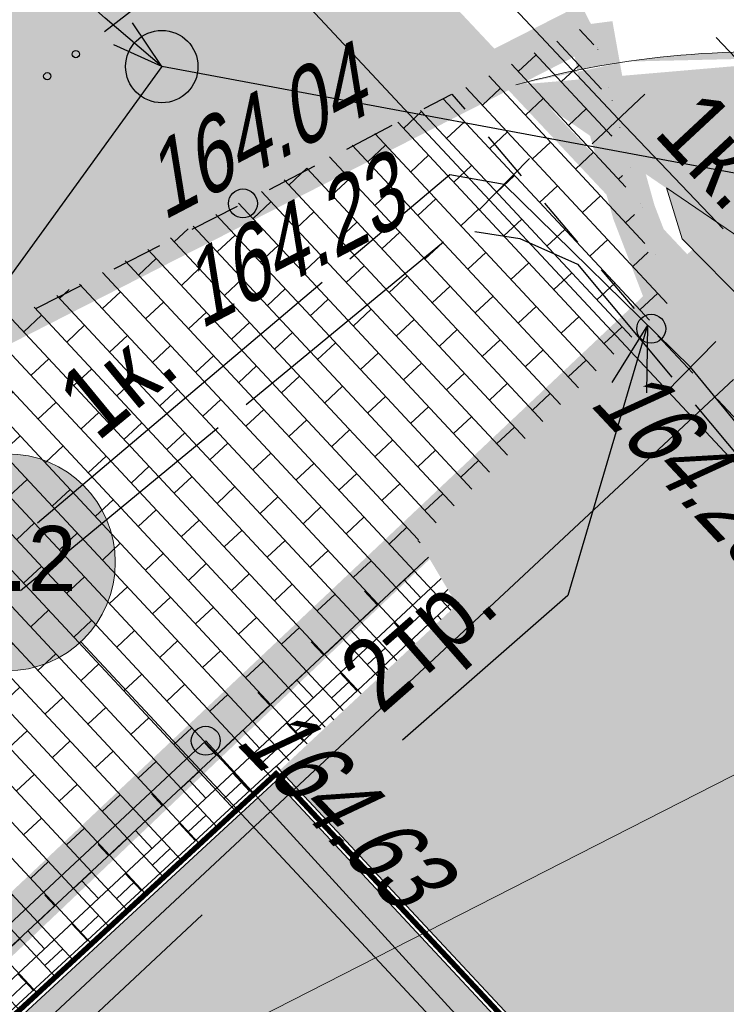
# Model space of a CAD drawing. Header units: millimetres. Extents: x 4385 to 11928, y 17253 to 36963.
# Tile 157 of 256: x 5899 to 5909, y 18684 to 18697. Entities that reach past the tile are written whole.
import ezdxf
from ezdxf.enums import TextEntityAlignment as Align

# ---------------------------------------------------------------- set-up
doc = ezdxf.new("R2010")
doc.units = ezdxf.units.MM
for name, pattern in [('ГП_Ботаническая_1 и 2 этап$0$ACAD_ISO03W100', [30, 12, -18]), ('ГП_Ботаническая_1 и 2 этап$0$ACAD_ISO04W100', [30, 24, -3, 0, -3]), ('ГП_Ботаническая_1 и 2 этап$0$CENTER', [50.8, 31.75, -6.35, 6.35, -6.35]), ('ГП_Ботаническая_1 и 2 этап$0$DASHED', [19.05, 12.7, -6.35])]:
    doc.linetypes.add(name, pattern=pattern)
for name, color, linetype, lineweight in [('Геоподоснова_34179-21 от 9.08.21$0$Водосток', 7, 'Continuous', 25), ('Геоподоснова_34179-21 от 9.08.21$0$Водосток проектный', 7, 'Continuous', 25), ('Геоподоснова_34179-21 от 9.08.21$0$Горизонтали', 7, 'Continuous', 25), ('Геоподоснова_34179-21 от 9.08.21$0$Граница улицы', 7, 'Continuous', 25), ('Геоподоснова_34179-21 от 9.08.21$0$Здания', 7, 'Continuous', 25), ('Геоподоснова_34179-21 от 9.08.21$0$Кабель Мосэнерго', 7, 'Continuous', 25), ('Геоподоснова_34179-21 от 9.08.21$0$Кабель связи', 7, 'Continuous', 25), ('Геоподоснова_34179-21 от 9.08.21$0$Красные линии', 7, 'Continuous', 25), ('ГП_Ботаническая_1 и 2 этап$0$ГП_граница_1_2_этапов_500', 202, 'Continuous', 15), ('ГП_Ботаническая_1 и 2 этап$0$ГП_здан_проект_оси', 50, 'ГП_Ботаническая_1 и 2 этап$0$ACAD_ISO04W100', 15), ('ГП_реконстр_Ботаническая$0$ГП_дороги_УДС', 205, 'Continuous', 5)]:
    doc.layers.add(name, color=color, linetype=linetype, lineweight=lineweight)
for name, color, linetype, true_color in [('ГП_Ботаническая_1 и 2 этап$0$ГП_граница_ГПЗУ_500_доп благо', 7, 'Continuous', 0xb5b5b5), ('ГП_Ботаническая_1 и 2 этап$0$ГП_здан_проект_гараж', 7, 'Continuous', 0xcc0000), ('ГП_граница_ГПЗУ_500', 7, 'Continuous', 0x0000f5)]:
    doc.layers.add(name, color=color, linetype=linetype, true_color=true_color)
doc.layers.add('ГП_Ботаническая_1 и 2 этап$0$ГП_здан_проект', color=7, linetype='Continuous', lineweight=9, true_color=0x000000)
doc.layers.add('ГП_Ботаническая_1 и 2 этап$0$ГП_здан_сущ_штриховка', color=253, linetype='Continuous', lineweight=0, true_color=0x828282)
for name, color, linetype, lineweight, true_color, transparency in [('ГП_Ботаническая_1 и 2 этап$0$ГП_здан_проект_оси_фон', 7, 'ГП_Ботаническая_1 и 2 этап$0$CENTER', 15, 0xffffff, 0.2), ('ГП_Ботаническая_1 и 2 этап$0$ГП_тротуары_штриховка', 7, 'Continuous', 0, 0xffffff, 0.8), ('ГП_дороги_штриховка_сущ', 7, 'Continuous', 0, 0xc8d0d0, 0.6), ('ГП_реконстр_Ботаническая$0$ГП_озел_проект_УДС', 7, 'Continuous', 0, 0xbedfd7, 0.5), ('ГП_реконстр_Ботаническая$0$ГП_тротуары_штриховка_УДС', 7, 'Continuous', 0, 0xd3c4ab, 0.5)]:
    doc.layers.add(name, color=color, linetype=linetype, lineweight=lineweight, true_color=true_color, transparency=transparency)
doc.styles.add('Геоподоснова_34179-21 от 9.08.21$0$Style-RUSSIAN_1251', font='RUSSIAN_1251.shx')
doc.styles.add('Геоподоснова_34179-21 от 9.08.21$0$Style-RUSSIAN_1251 I 0.32289', font='RUSSIAN_1251.shx', dxfattribs={"oblique": 18.5})
doc.styles.add('ГП_Ботаническая_1 и 2 этап$0$GENERATED_STYLE_1', font='GOTHIC.TTF')

# ---------------------------------------------------------------- blocks, each defined once
blk = doc.blocks.new('Геоподоснова_34179-21 от 9.08.21$0$PIKET_364')
at = {"layer": 'Геоподоснова_34179-21 от 9.08.21$0$Горизонтали', "color": 7, "linetype": 'Continuous', "lineweight": 25}
blk.add_arc((0, 0), 0.2, 0, 360, dxfattribs=at)
blk = doc.blocks.new('Геоподоснова_34179-21 от 9.08.21$0$PIKET_377')
at = {"layer": 'Геоподоснова_34179-21 от 9.08.21$0$Горизонтали', "color": 7, "linetype": 'Continuous', "lineweight": 25}
blk.add_arc((0, 0), 0.2, 0, 360, dxfattribs=at)
blk = doc.blocks.new('Геоподоснова_34179-21 от 9.08.21$0$PIKET_378')
at = {"layer": 'Геоподоснова_34179-21 от 9.08.21$0$Горизонтали', "color": 7, "linetype": 'Continuous', "lineweight": 25}
blk.add_arc((0, 0), 0.2, 0, 360, dxfattribs=at)
blk = doc.blocks.new('Геоподоснова_34179-21 от 9.08.21$0$msdElementTypeLineString_143')
at = {"layer": 'Геоподоснова_34179-21 от 9.08.21$0$Граница улицы', "color": 7, "linetype": 'Continuous', "lineweight": 25}
for p, q in [((21.987, 32.381), (22.612, 32.709)), ((23.939, 32.551), (24.395, 32.013)), ((20.919, 31.822), (21.544, 32.149)), ((19.846, 31.272), (20.475, 31.591)), ((24.719, 31.632), (25.176, 31.094)), ((18.77, 30.728), (19.4, 31.046)), ((25.5, 30.713), (25.957, 30.176)), ((17.695, 30.183), (18.324, 30.502)), ((26.286, 29.799), (26.768, 29.284)), ((27.11, 28.919), (27.593, 28.404))]:
    blk.add_line(p, q, dxfattribs=at)
at = {"layer": 'Геоподоснова_34179-21 от 9.08.21$0$Граница улицы', "color": 7, "linetype": 'Continuous', "lineweight": 25, "flags": 128}
blk.add_lwpolyline([(23.055, 32.941), (23.437, 33.141), (23.615, 32.932)], dxfattribs=at)
blk = doc.blocks.new('Геоподоснова_34179-21 от 9.08.21$0$msdElementTypeLineString_297')
at = {"layer": 'Геоподоснова_34179-21 от 9.08.21$0$Кабель Мосэнерго', "color": 7, "linetype": 'Continuous', "lineweight": 25}
blk.add_line((18.41, 1.842), (17.682, 1.158), dxfattribs=at)
blk = doc.blocks.new('Геоподоснова_34179-21 от 9.08.21$0$msdElementTypeMultiLine_132')
at = {"layer": 'Геоподоснова_34179-21 от 9.08.21$0$Кабель Мосэнерго', "color": 7, "linetype": 'Continuous', "lineweight": 25, "flags": 128}
blk.add_lwpolyline([(18.046, 1.5), (1.501, 19.105)], dxfattribs=at)
at = {"layer": 'Геоподоснова_34179-21 от 9.08.21$0$Кабель Мосэнерго', "color": 7, "linetype": 'Continuous', "lineweight": 25}
blk.add_blockref('Геоподоснова_34179-21 от 9.08.21$0$msdElementTypeLineString_297', (0, 0), dxfattribs=at)
blk = doc.blocks.new('Геоподоснова_34179-21 от 9.08.21$0$msdElementTypeLineString_309')
at = {"layer": 'Геоподоснова_34179-21 от 9.08.21$0$Кабель Мосэнерго', "color": 7, "linetype": 'Continuous', "lineweight": 25}
for p, q in [((1.15, 3.671), (1.85, 4.385)), ((3.722, 1.143), (4.422, 1.857))]:
    blk.add_line(p, q, dxfattribs=at)
blk = doc.blocks.new('Геоподоснова_34179-21 от 9.08.21$0$msdElementTypeMultiLine_144')
at = {"layer": 'Геоподоснова_34179-21 от 9.08.21$0$Кабель Мосэнерго', "color": 7, "linetype": 'Continuous', "lineweight": 25, "flags": 128}
blk.add_lwpolyline([(1.5, 4.028), (4.072, 1.5)], dxfattribs=at)
at = {"layer": 'Геоподоснова_34179-21 от 9.08.21$0$Кабель Мосэнерго', "color": 7, "linetype": 'Continuous', "lineweight": 25}
blk.add_blockref('Геоподоснова_34179-21 от 9.08.21$0$msdElementTypeLineString_309', (0, 0), dxfattribs=at)
blk = doc.blocks.new('Геоподоснова_34179-21 от 9.08.21$0$msdElementTypeLineString_311')
at = {"layer": 'Геоподоснова_34179-21 от 9.08.21$0$Водосток', "color": 30, "linetype": 'Continuous', "lineweight": 25, "flags": 128}
for points in [[(10.68, 10.973), (10.49, 11.176), (10.461, 11.203), (10.436, 11.22), (10.399, 11.242), (10.361, 11.257), (10.327, 11.263), (10.288, 11.261), (10.251, 11.254), (10.226, 11.24), (10.202, 11.224), (9.776, 10.824), (9.76, 10.804), (9.75, 10.785), (9.741, 10.757), (9.739, 10.733), (9.737, 10.701), (9.74, 10.668), (9.752, 10.635), (9.771, 10.591), (9.793, 10.561), (10.005, 10.335)], [(21.336, 1.622), (21.083, 1.508), (21.048, 1.49), (21.024, 1.472), (20.991, 1.444), (20.965, 1.413), (20.948, 1.383), (20.938, 1.345), (20.932, 1.307), (20.937, 1.279), (20.944, 1.252), (21.184, 0.719), (21.198, 0.698), (21.213, 0.682), (21.236, 0.664), (21.258, 0.654), (21.289, 0.643), (21.32, 0.634), (21.355, 0.635), (21.403, 0.639), (21.439, 0.65), (21.721, 0.777)]]:
    blk.add_lwpolyline(points, dxfattribs=at)
blk = doc.blocks.new('Геоподоснова_34179-21 от 9.08.21$0$msdElementTypeMultiLine_146')
at = {"layer": 'Геоподоснова_34179-21 от 9.08.21$0$Водосток', "color": 30, "linetype": 'Continuous', "lineweight": 25}
blk.add_blockref('Геоподоснова_34179-21 от 9.08.21$0$msdElementTypeLineString_311', (0, 0), dxfattribs=at)
blk = doc.blocks.new('Геоподоснова_34179-21 от 9.08.21$0$msdElementTypeLineString_326')
at = {"layer": 'Геоподоснова_34179-21 от 9.08.21$0$Кабель связи', "color": 3, "linetype": 'Continuous', "lineweight": 25, "flags": 128}
blk.add_lwpolyline([(10.818, 7.355), (9.288, 7.445), (7.667, 6.187)], dxfattribs=at)
at = {"layer": 'Геоподоснова_34179-21 от 9.08.21$0$Кабель связи', "color": 3, "linetype": 'Continuous', "lineweight": 25}
for centre in [(7.272, 5.88), (6.877, 5.574)]:
    blk.add_circle(centre, 0.05, dxfattribs=at)
blk = doc.blocks.new('Геоподоснова_34179-21 от 9.08.21$0$msdElementTypeMultiLine_155')
at = {"layer": 'Геоподоснова_34179-21 от 9.08.21$0$Кабель связи', "color": 3, "linetype": 'Continuous', "lineweight": 25}
blk.add_blockref('Геоподоснова_34179-21 от 9.08.21$0$msdElementTypeLineString_326', (2.357, 2.357), dxfattribs=at)
blk = doc.blocks.new('Геоподоснова_34179-21 от 9.08.21$0$msdElementTypeLineString_832')
at = {"layer": 'Геоподоснова_34179-21 от 9.08.21$0$Кабель связи', "color": 3, "linetype": 'Continuous', "lineweight": 25}
blk.add_line((19.196, 114.781), (16.695, 117.401), dxfattribs=at)
blk = doc.blocks.new('Геоподоснова_34179-21 от 9.08.21$0$msdElementTypeMultiLine_516')
at = {"layer": 'Геоподоснова_34179-21 от 9.08.21$0$Кабель связи', "color": 3, "linetype": 'Continuous', "lineweight": 25}
blk.add_blockref('Геоподоснова_34179-21 от 9.08.21$0$msdElementTypeLineString_832', (0.142, 0.142), dxfattribs=at)
blk = doc.blocks.new('Геоподоснова_34179-21 от 9.08.21$0$DIMTXT_28')
at = {"layer": 'Геоподоснова_34179-21 от 9.08.21$0$Кабель Мосэнерго', "color": 7, "linetype": 'Continuous', "lineweight": 25}
for q in [(-0.494, -0.793), (-0.015, -0.934)]:
    blk.add_line((0, 0), q, dxfattribs=at)
at = {"layer": 'Геоподоснова_34179-21 от 9.08.21$0$Кабель Мосэнерго', "color": 7, "linetype": 'Continuous', "lineweight": 25, "flags": 128}
blk.add_lwpolyline([(0, 0), (-1.101, -3.736), (-3.384, -5.734)], dxfattribs=at)
at = {"layer": 'Геоподоснова_34179-21 от 9.08.21$0$Кабель Мосэнерго', "color": 7, "linetype": 'Continuous', "lineweight": 25, "style": 'Геоподоснова_34179-21 от 9.08.21$0$Style-RUSSIAN_1251', "width": 0.899998}
blk.add_text('2тр.', height=1, rotation=41.1955, dxfattribs=at).set_placement((-4.339, -4.643), align=Align.TOP_LEFT)
blk = doc.blocks.new('Геоподоснова_34179-21 от 9.08.21$0$DIMTXT_29')
at = {"layer": 'Геоподоснова_34179-21 от 9.08.21$0$Водосток', "color": 30, "linetype": 'Continuous', "lineweight": 25}
for q in [(-0.252, 0.899), (-0.68, 0.641)]:
    blk.add_line((0, 0), q, dxfattribs=at)
at = {"layer": 'Геоподоснова_34179-21 от 9.08.21$0$Водосток', "color": 30, "linetype": 'Continuous', "lineweight": 25, "flags": 128}
blk.add_lwpolyline([(0, 0), (-2.904, 4.8), (-8.04, 10.214)], dxfattribs=at)
at = {"layer": 'Геоподоснова_34179-21 от 9.08.21$0$Водосток', "color": 30, "linetype": 'Continuous', "lineweight": 25, "style": 'Геоподоснова_34179-21 от 9.08.21$0$Style-RUSSIAN_1251', "width": 0.899998}
blk.add_text('162.00лот.', height=1, rotation=313.4912, dxfattribs=at).set_placement((-6.988, 11.212), align=Align.TOP_LEFT)
blk = doc.blocks.new('Геоподоснова_34179-21 от 9.08.21$0$KOLOD_90')
at = {"layer": 'Геоподоснова_34179-21 от 9.08.21$0$Водосток проектный', "color": 7, "linetype": 'Continuous', "lineweight": 25}
blk.add_arc((0, 0), 0.5, 0, 360, dxfattribs=at)
blk = doc.blocks.new('Геоподоснова_34179-21 от 9.08.21$0$msdElementTypeLineString_872')
at = {"layer": 'Геоподоснова_34179-21 от 9.08.21$0$Водосток проектный', "color": 7, "linetype": 'Continuous', "lineweight": 25}
for p, q in [((51.326, 160.044), (46.046, 152.761)), ((59.837, 158.462), (51.326, 160.044))]:
    blk.add_line(p, q, dxfattribs=at)
blk = doc.blocks.new('Геоподоснова_34179-21 от 9.08.21$0$msdElementTypeMultiLine_536')
at = {"layer": 'Геоподоснова_34179-21 от 9.08.21$0$Водосток проектный', "color": 7, "linetype": 'Continuous', "lineweight": 25}
blk.add_blockref('Геоподоснова_34179-21 от 9.08.21$0$msdElementTypeLineString_872', (0.467, 0.467), dxfattribs=at)
blk = doc.blocks.new('Геоподоснова_34179-21 от 9.08.21$0$DIMTXT_255')
at = {"layer": 'Геоподоснова_34179-21 от 9.08.21$0$Водосток проектный', "color": 7, "linetype": 'Continuous', "lineweight": 25}
for q in [(-0.403, 0.606), (-0.663, 0.301)]:
    blk.add_line((0, 0), q, dxfattribs=at)
at = {"layer": 'Геоподоснова_34179-21 от 9.08.21$0$Водосток проектный', "color": 7, "linetype": 'Continuous', "lineweight": 25, "flags": 128}
blk.add_lwpolyline([(0, 0), (-0.785, 0.668), (-6.039, 5.321)], dxfattribs=at)
at = {"layer": 'Геоподоснова_34179-21 от 9.08.21$0$Водосток проектный', "color": 7, "linetype": 'Continuous', "lineweight": 25, "style": 'Геоподоснова_34179-21 от 9.08.21$0$Style-RUSSIAN_1251', "width": 0.875}
blk.add_text('161.69лот.пр.', height=0.8, rotation=318.4713, dxfattribs=at).set_placement((-5.277, 6.182), align=Align.TOP_LEFT)
blk = doc.blocks.new('Геоподоснова_34179-21 от 9.08.21$0$msdElementTypeLineString_922')
at = {"layer": 'Геоподоснова_34179-21 от 9.08.21$0$Красные линии', "linetype": 'Continuous', "lineweight": 25}
for points in [[(16.649, 180.883), (14.596, 183.071), (14.778, 183.242), (16.831, 181.054)], [(19.386, 177.966), (17.333, 180.154), (17.515, 180.325), (19.568, 178.137)]]:
    blk.add_hatch(color=1, dxfattribs=at).paths.add_polyline_path(points)
blk = doc.blocks.new('Геоподоснова_34179-21 от 9.08.21$0$msdElementTypeLineString_924')
at = {"layer": 'Геоподоснова_34179-21 от 9.08.21$0$Красные линии', "linetype": 'Continuous', "lineweight": 25}
for points in [[(15.773, 181.816), (13.72, 184.004), (13.902, 184.175), (15.955, 181.987)], [(18.51, 178.899), (16.457, 181.087), (16.64, 181.258), (18.692, 179.07)]]:
    blk.add_hatch(color=1, dxfattribs=at).paths.add_polyline_path(points)
blk = doc.blocks.new('Геоподоснова_34179-21 от 9.08.21$0$msdElementTypeLineString_928')
at = {"layer": 'Геоподоснова_34179-21 от 9.08.21$0$Красные линии', "linetype": 'Continuous', "lineweight": 25}
for points in [[(15.089, 101.109), (14.404, 101.838), (14.587, 102.009), (15.271, 101.28)], [(15.773, 100.38), (15.089, 101.109), (15.271, 101.28), (15.955, 100.551)], [(16.457, 99.651), (15.773, 100.38), (15.955, 100.551), (16.639, 99.822)], [(17.141, 98.922), (16.457, 99.651), (16.639, 99.822), (17.324, 99.093)], [(17.826, 98.192), (17.141, 98.922), (17.324, 99.093), (18.008, 98.363)], [(18.51, 97.463), (17.826, 98.192), (18.008, 98.363), (18.692, 97.634)], [(19.194, 96.734), (18.51, 97.463), (18.692, 97.634), (19.377, 96.905)]]:
    blk.add_hatch(color=1, dxfattribs=at).paths.add_polyline_path(points)
blk = doc.blocks.new('Геоподоснова_34179-21 от 9.08.21')
at = {"layer": 'Геоподоснова_34179-21 от 9.08.21$0$Здания', "color": 7, "linetype": 'Continuous', "lineweight": 25, "flags": 128}
blk.add_lwpolyline([(5876.337, 18649.428), (5864.346, 18644.994), (5860.275, 18666.088), (5868.505, 18668.211), (5880.03, 18673.43), (5884.02, 18675.46), (5895.309, 18681.346), (5901.585, 18687.209), (5904.981, 18683.492), (5906.052, 18682.355), (5907.871, 18680.422), (5909.553, 18678.54), (5902.25, 18667.78)], dxfattribs=at)
at = {"layer": 'Геоподоснова_34179-21 от 9.08.21$0$Кабель Мосэнерго', "color": 10, "linetype": 'Continuous', "lineweight": 25}
for p, q in [((5907.29, 18695.8), (5908.737, 18694.282)), ((5902.142, 18691.853), (5904.871, 18694.104)), ((5903.194, 18693.539), (5899.261, 18690.215)), ((5909.409, 18690.999), (5908.284, 18692.369)), ((5899.027, 18689.284), (5901.756, 18691.535))]:
    blk.add_line(p, q, dxfattribs=at)
at = {"layer": 'Геоподоснова_34179-21 от 9.08.21$0$Кабель Мосэнерго', "color": 10, "linetype": 'Continuous', "lineweight": 25, "flags": 128}
for points in [[(5905.712, 18694.897), (5904.959, 18695.03), (5903.576, 18693.862)], [(5905.305, 18694.245), (5905.927, 18694.147), (5906.725, 18693.792), (5908.03, 18692.232)], [(5908.351, 18691.849), (5909.008, 18691.063), (5910.506, 18689.045)]]:
    blk.add_lwpolyline(points, dxfattribs=at)
at = {"layer": 'Геоподоснова_34179-21 от 9.08.21$0$Водосток', "color": 30, "linetype": 'Continuous', "lineweight": 25}
for name, p in [('Геоподоснова_34179-21 от 9.08.21$0$msdElementTypeMultiLine_146', (5896.468, 18695.32)), ('Геоподоснова_34179-21 от 9.08.21$0$DIMTXT_29', (5916.359, 18695.787))]:
    blk.add_blockref(name, p, dxfattribs=at)
at = {"layer": 'Геоподоснова_34179-21 от 9.08.21$0$Водосток проектный', "color": 7, "linetype": 'Continuous', "lineweight": 25}
for name, p in [('Геоподоснова_34179-21 от 9.08.21$0$DIMTXT_255', (5900.978, 18696.524)), ('Геоподоснова_34179-21 от 9.08.21$0$KOLOD_90', (5900.978, 18696.524)), ('Геоподоснова_34179-21 от 9.08.21$0$msdElementTypeMultiLine_536', (5849.185, 18536.013))]:
    blk.add_blockref(name, p, dxfattribs=at)
at = {"layer": 'Геоподоснова_34179-21 от 9.08.21$0$Горизонтали', "color": 7, "linetype": 'Continuous', "lineweight": 25}
for name, p in [('Геоподоснова_34179-21 от 9.08.21$0$PIKET_378', (5902.1, 18694.633)), ('Геоподоснова_34179-21 от 9.08.21$0$PIKET_377', (5907.743, 18692.902)), ('Геоподоснова_34179-21 от 9.08.21$0$PIKET_364', (5901.585, 18687.209))]:
    blk.add_blockref(name, p, dxfattribs=at)
at = {"layer": 'Геоподоснова_34179-21 от 9.08.21$0$Граница улицы', "color": 7, "linetype": 'Continuous', "lineweight": 25}
blk.add_blockref('Геоподоснова_34179-21 от 9.08.21$0$msdElementTypeLineString_143', (5881.55, 18663.004), dxfattribs=at)
at = {"layer": 'Геоподоснова_34179-21 от 9.08.21$0$Кабель Мосэнерго', "color": 7, "linetype": 'Continuous', "lineweight": 25}
for name, p in [('Геоподоснова_34179-21 от 9.08.21$0$msdElementTypeMultiLine_132', (5889.244, 18694.3)), ('Геоподоснова_34179-21 от 9.08.21$0$msdElementTypeMultiLine_144', (5904.212, 18690.869)), ('Геоподоснова_34179-21 от 9.08.21$0$DIMTXT_28', (5907.691, 18692.952))]:
    blk.add_blockref(name, p, dxfattribs=at)
at = {"layer": 'Геоподоснова_34179-21 от 9.08.21$0$Кабель связи', "color": 3, "linetype": 'Continuous', "lineweight": 25}
for name, p in [('Геоподоснова_34179-21 от 9.08.21$0$msdElementTypeMultiLine_155', (5890.161, 18688.46)), ('Геоподоснова_34179-21 от 9.08.21$0$msdElementTypeMultiLine_516', (5891.802, 18579.382))]:
    blk.add_blockref(name, p, dxfattribs=at)
at = {"layer": 'Геоподоснова_34179-21 от 9.08.21$0$Красные линии', "color": 1, "linetype": 'Continuous', "lineweight": 25}
for name, p in [('Геоподоснова_34179-21 от 9.08.21$0$msdElementTypeLineString_922', (5889.974, 18514.407)), ('Геоподоснова_34179-21 от 9.08.21$0$msdElementTypeLineString_924', (5889.974, 18514.407)), ('Геоподоснова_34179-21 от 9.08.21$0$msdElementTypeLineString_928', (5889.974, 18595.843))]:
    blk.add_blockref(name, p, dxfattribs=at)
at = {"layer": 'Геоподоснова_34179-21 от 9.08.21$0$Горизонтали', "color": 7, "linetype": 'Continuous', "lineweight": 25, "style": 'Геоподоснова_34179-21 от 9.08.21$0$Style-RUSSIAN_1251 I 0.32289', "oblique": 18.5, "width": 0.799996}
for s, rotation, p in [('164.04', 27.6408, (5901, 18694.392)), ('164.23', 313.1374, (5906.872, 18691.864)), ('164.63', 313.7836, (5901.978, 18687.183))]:
    blk.add_text(s, height=1, rotation=rotation, dxfattribs=at).set_placement(p)
blk.add_text('164.23', height=1, rotation=27.6408, dxfattribs=at).set_placement((5901.052, 18693.776), align=Align.TOP_LEFT)
at = {"layer": 'Геоподоснова_34179-21 от 9.08.21$0$Кабель Мосэнерго', "color": 10, "linetype": 'Continuous', "lineweight": 25, "style": 'Геоподоснова_34179-21 от 9.08.21$0$Style-RUSSIAN_1251', "width": 0.899998}
for rotation, p in [(312.9454, (5907.757, 18695.595)), (39.4696, (5900.085, 18691.328))]:
    blk.add_text('1к.', height=1, rotation=rotation, dxfattribs=at).set_placement(p)
blk = doc.blocks.new('ГП_реконстр_Ботаническая')
at = {"layer": 'ГП_реконстр_Ботаническая$0$ГП_озел_проект_УДС'}
h = blk.add_hatch(color=256, dxfattribs=at)
h.dxf.hatch_style = 1
h.paths.add_polyline_path([(5966.108, 18632.215), (5962.003, 18636.603), (5940.56, 18659.733), (5922.635, 18678.713), (5909.428, 18692.849), (5909.08, 18693.211), (5909.086, 18693.216), (5908.619, 18693.69), (5908.176, 18694.149), (5908.166, 18694.16), (5907.946, 18694.849), (5915.253, 18689.858), (5967.652, 18633.736)])
at = {"layer": 'ГП_реконстр_Ботаническая$0$ГП_тротуары_штриховка_УДС'}
h = blk.add_hatch(color=256, dxfattribs=at)
h.dxf.hatch_style = 1
edge = h.paths.add_edge_path()
edge.add_line((5967.652, 18633.736), (5915.253, 18689.858))
edge.add_line((5915.253, 18689.858), (5907.954, 18694.851))
edge.add_line((5907.954, 18694.851), (5907.946, 18694.849))
edge.add_line((5907.946, 18694.849), (5905.873, 18696.271))
edge.add_arc((5909.222, 18684.228), 12.5, 98.4257, 105.5408, ccw=False)
edge.add_arc((5909.222, 18684.228), 12.5, 84.2697, 98.4257, ccw=False)
edge.add_line((5910.47, 18696.665), (5916.897, 18691.394))
edge.add_line((5916.897, 18691.394), (5969.281, 18635.289))
edge.add_line((5969.281, 18635.289), (5968.926, 18634.991))
edge.add_line((5968.926, 18634.991), (5967.652, 18633.736))
at = {"layer": 'ГП_реконстр_Ботаническая$0$ГП_дороги_УДС'}
blk.add_line((5907.954, 18694.851), (5915.255, 18689.856), dxfattribs=at)
at = {"layer": 'ГП_реконстр_Ботаническая$0$ГП_дороги_УДС', "flags": 128}
blk.add_lwpolyline([(5907.954, 18694.851), (5908.171, 18694.144), (5909.086, 18693.216)], dxfattribs=at)
at = {"layer": 'ГП_реконстр_Ботаническая$0$ГП_дороги_УДС', "extrusion": (0, 0, -1)}
blk.add_arc((-5909.222, 18684.228), 12.5, 74.4592, 95.7303, dxfattribs=at)
blk = doc.blocks.new('ГП_Ботаническая_1 и 2 этап$0$ОСИ номера')
at = {"layer": 'ГП_Ботаническая_1 и 2 этап$0$ГП_здан_проект_оси_фон', "linetype": 'Continuous', "ltscale": 0.4}
h = blk.add_hatch(color=256, dxfattribs=at)
h.dxf.hatch_style = 1
edge = h.paths.add_edge_path()
edge.add_arc((0, 0), 1.5, 0, 360)
at = {"layer": 'ГП_Ботаническая_1 и 2 этап$0$ГП_здан_проект_оси', "linetype": 'Continuous'}
blk.add_circle((0, 0), 1.5, dxfattribs=at)
at = {"layer": 'ГП_Ботаническая_1 и 2 этап$0$ГП_здан_проект_оси', "linetype": 'Continuous', "style": 'ГП_Ботаническая_1 и 2 этап$0$GENERATED_STYLE_1'}
blk.add_attdef('№ДОМА', text='', height=0.9, rotation=0.0002, dxfattribs=at).set_placement((0.027, 0.053), align=Align.MIDDLE_CENTER)
blk = doc.blocks.new('ГП_Ботаническая_1 и 2 этап')
at = {"layer": 'ГП_Ботаническая_1 и 2 этап$0$ГП_здан_сущ_штриховка'}
h = blk.add_hatch(color=256, dxfattribs=at)
h.dxf.hatch_style = 1
h.paths.add_polyline_path([(5893.662, 18564.727), (5892.014, 18566.493), (5889.711, 18564.344), (5887.363, 18566.862), (5885.097, 18569.291), (5883.507, 18570.996), (5879.559, 18575.229), (5877.58, 18577.35), (5877.41, 18577.533), (5874.035, 18581.152), (5871.428, 18583.947), (5866.573, 18589.152), (5865.777, 18590.019), (5882.737, 18605.851), (5889.022, 18599.112), (5903.311, 18583.791), (5908.659, 18578.058), (5914.119, 18572.204), (5905.212, 18563.896), (5902.62, 18566.675), (5896.857, 18561.3)])
h.paths.add_polyline_path([(5944.637, 18641.526), (5943.614, 18642.623), (5940.016, 18646.481), (5936.76, 18643.462), (5924.3, 18631.823), (5948.661, 18605.704), (5950.124, 18607.068), (5951.078, 18606.045), (5952.67, 18604.338), (5951.212, 18602.982), (5954.413, 18599.537), (5961.284, 18605.945), (5962.673, 18607.241), (5970.129, 18614.194), (5967.012, 18617.536), (5964.8, 18615.473), (5963.122, 18617.272), (5962.207, 18618.253), (5964.419, 18620.316), (5961.688, 18623.244), (5952.685, 18632.897)])
h.paths.add_polyline_path([(5928.11, 18648.271), (5916.621, 18637.535), (5904.565, 18650.461), (5903.056, 18652.079), (5902.887, 18652.26), (5897.266, 18658.287), (5894.065, 18661.719), (5896.127, 18663.643), (5890.255, 18669.939), (5895.162, 18674.516), (5892.52, 18677.348), (5893.14, 18677.925), (5897.438, 18681.934), (5902.553, 18686.648), (5906.697, 18682.205), (5913.814, 18674.574), (5921.147, 18666.712), (5933.594, 18653.366)])
at = {"layer": 'ГП_Ботаническая_1 и 2 этап$0$ГП_тротуары_штриховка', "true_color": 0x333333}
h = blk.add_hatch(dxfattribs=at)
h.set_pattern_fill('AR-BRSTD', color=250, scale=0.005, angle=313)
edge = h.paths.add_edge_path()
edge.add_line((5904.524, 18689.983), (5907.982, 18693.27))
edge.add_arc((5920.81, 18698.925), 14.019, 187.4231, 203.7881, ccw=False)
edge.add_line((5906.909, 18697.114), (5902.636, 18694.943))
edge.add_arc((5920.674, 18698.969), 18.481, 192.5835, 209.0923)
h = blk.add_hatch(dxfattribs=at)
h.set_pattern_fill('AR-BRSTD', color=250, scale=0.005, angle=313)
edge = h.paths.add_edge_path()
edge.add_line((5892.291, 18686.195), (5895.036, 18687.526))
edge.add_line((5895.036, 18687.526), (5893.603, 18690.338))
edge.add_line((5893.603, 18690.338), (5902.636, 18694.943))
edge.add_arc((5920.674, 18698.969), 18.481, 192.5835, 209.0923)
edge.add_line((5904.524, 18689.983), (5905.056, 18689.088))
edge.add_line((5905.056, 18689.088), (5896.793, 18681.42))
edge.add_line((5896.793, 18681.42), (5896.124, 18682.091))
edge.add_line((5896.124, 18682.091), (5892.291, 18686.195))
h = blk.add_hatch(dxfattribs=at)
h.set_pattern_fill('AR-BRSTD', color=250, scale=0.005, angle=313)
h.paths.add_polyline_path([(6025.821, 18565.673), (6027.211, 18566.972), (6021.68, 18572.86), (5908.35, 18693.62), (5904.524, 18689.983), (5905.056, 18689.088), (5902.612, 18686.804), (5902.837, 18686.563), (5908.315, 18691.672), (5983.611, 18610.94), (5980.125, 18607.689), (5988.511, 18598.7), (5995.62, 18591.074), (6003.499, 18582.606), (6017.199, 18567.954), (6020.675, 18571.196)])
h = blk.add_hatch(dxfattribs=at)
h.set_pattern_fill('AR-BRSTD', color=250, scale=0.005, angle=313)
h.paths.add_polyline_path([(5983.608, 18610.938), (5908.315, 18691.672), (5902.837, 18686.563), (5934.21, 18652.918), (5936.205, 18654.779), (5980.132, 18607.696)])
h = blk.add_hatch(dxfattribs=at)
h.set_pattern_fill('AR-BRSTD', color=250, scale=0.005, angle=223)
h.set_pattern_definition([(223, (5902.5612, 18686.85886), (0.230999, -0.247716), []), (313, (5902.5612, 18686.85886), (0.602527, 0.098739), [0.33871, -0.33871])])
h.paths.add_polyline_path([(5890.333, 18678.703), (5892.005, 18676.911), (5892.388, 18677.269), (5892.308, 18677.355), (5902.561, 18686.859), (5902.612, 18686.804), (5905.056, 18689.088), (5904.524, 18689.983), (5895.42, 18681.33)])
at = {"layer": 'ГП_Ботаническая_1 и 2 этап$0$ГП_граница_1_2_этапов_500', "const_width": 0.3}
blk.add_lwpolyline([(5895.42, 18681.33), (5868.97, 18667.79), (5851.03, 18664.19), (5864.85, 18593.36), (5863.92, 18593.17), (5865.98, 18582.35), (5866.96, 18582.54), (5881.45, 18508.287), (5912.637, 18537.368), (5913.612, 18536.322), (5957.809, 18577.534), (5997.569, 18534.643), (6005.104, 18541.67), (6002.779, 18544.169), (6027.211, 18566.972), (6021.68, 18572.86), (5908.35, 18693.62), (5895.42, 18681.33)], dxfattribs=at)
at = {"layer": 'ГП_Ботаническая_1 и 2 этап$0$ГП_граница_ГПЗУ_500_доп благо', "linetype": 'ГП_Ботаническая_1 и 2 этап$0$ACAD_ISO03W100', "ltscale": 0.06, "const_width": 0.6}
blk.add_lwpolyline([(5872.624, 18669.665, 0.352598), (5860.019, 18673.248), (5906.909, 18697.114, 0.071528), (5907.982, 18693.27), (5907.982, 18693.27), (5896.124, 18682.091), (5892.291, 18686.195), (5886.133, 18682.971), (5880.793, 18680.237, 0.272903), (5880.295, 18673.588)], format="xyb", close=True, dxfattribs=at)
at = {"layer": 'ГП_Ботаническая_1 и 2 этап$0$ГП_здан_проект'}
for points in [[(5928.213, 18648.162), (5916.613, 18637.323), (5904.456, 18650.359), (5902.947, 18651.976), (5902.778, 18652.158), (5897.156, 18658.185), (5893.853, 18661.727), (5895.915, 18663.65), (5890.043, 18669.946), (5894.95, 18674.523), (5892.308, 18677.355), (5893.037, 18678.035), (5897.336, 18682.044), (5902.561, 18686.859), (5906.807, 18682.307), (5913.924, 18674.676), (5921.256, 18666.814), (5933.806, 18653.359), (5928.213, 18648.162)], [(5928.11, 18648.271), (5916.621, 18637.535), (5904.565, 18650.461), (5903.056, 18652.079), (5902.887, 18652.26), (5897.266, 18658.287), (5894.065, 18661.719), (5896.127, 18663.643), (5890.255, 18669.939), (5895.162, 18674.516), (5892.52, 18677.348), (5893.14, 18677.925), (5897.438, 18681.934), (5902.553, 18686.648), (5906.697, 18682.205), (5913.814, 18674.574), (5921.147, 18666.712), (5933.594, 18653.366), (5928.11, 18648.271)]]:
    blk.add_lwpolyline(points, dxfattribs=at)
at = {"layer": 'ГП_Ботаническая_1 и 2 этап$0$ГП_здан_проект', "const_width": 0.075}
blk.add_lwpolyline([(5897.387, 18681.989), (5902.557, 18686.753), (5906.752, 18682.256)], dxfattribs=at)
at = {"layer": 'ГП_Ботаническая_1 и 2 этап$0$ГП_здан_проект_гараж', "linetype": 'ГП_Ботаническая_1 и 2 этап$0$DASHED', "ltscale": 0.09, "const_width": 0.1}
blk.add_lwpolyline([(5882.671, 18509.426), (5867.822, 18585.779), (5868.939, 18586.821), (5865.998, 18590.026), (5867.555, 18591.479), (5866.492, 18592.619), (5853.66, 18658.589), (5891.928, 18678.092), (5892.778, 18677.181), (5908.322, 18691.678), (5983.611, 18610.94), (5978.108, 18605.808), (5978.442, 18605.45), (5967.692, 18595.423), (6004.424, 18556.039), (6020.672, 18571.193), (6025.938, 18565.548)], dxfattribs=at)
at = {"layer": 'ГП_Ботаническая_1 и 2 этап$0$ГП_здан_проект_оси'}
for p, q in [((5894.281, 18706.719), (6062.059, 18526.83)), ((5891.33, 18675.831), (5913.54, 18696.545)), ((5840.255, 18651.758), (5918.73, 18691.751)), ((5899.858, 18688.577), (5934.779, 18651.136)), ((5883.985, 18668.433), (5903.421, 18686.56))]:
    blk.add_line(p, q, dxfattribs=at)
blk.add_blockref('ГП_Ботаническая_1 и 2 этап$0$ОСИ номера', (5898.835, 18689.674), dxfattribs=at).add_auto_attribs({'№ДОМА': 'П.2'})

msp = doc.modelspace()

# ---------------------------------------------------------------- block references
msp.add_blockref('ГП_реконстр_Ботаническая', (0, 0))

# ---------------------------------------------------------------- next in the draw order: block references
msp.add_blockref('ГП_Ботаническая_1 и 2 этап', (0, 0))

# ---------------------------------------------------------------- next in the draw order: hatches: boundary and pattern name
at = {"layer": 'ГП_дороги_штриховка_сущ'}
h = msp.add_hatch(color=256, dxfattribs=at)
h.dxf.hatch_style = 1
h.paths.add_polyline_path([(5883.21, 18685.04), (5889.882, 18688.44), (5892.03, 18689.535), (5896.332, 18691.713), (5899.559, 18693.347), (5904.918, 18696.108), (5905.873, 18696.271), (5898.161, 18704.489), (5888.561, 18714.72), (5888.066, 18714.3), (5872.561, 18705.873), (5860.636, 18698.968), (5857.378, 18697.074), (5844.32, 18689.715), (5841.45, 18688.92), (5840.729, 18688.812), (5840.729, 18688.807), (5840.354, 18688.755), (5839.877, 18688.686), (5843.659, 18676.777), (5846.674, 18666.459), (5872.071, 18679.27)])

# ---------------------------------------------------------------- next in the draw order: linework, layer by layer
at = {"layer": 'ГП_граница_ГПЗУ_500', "const_width": 0.6}
msp.add_lwpolyline([(5908.35, 18693.62), (6021.68, 18572.86), (6059.56, 18532.5), (5988.7, 18466.01), (5893.33, 18447.41), (5866.96, 18582.54), (5865.98, 18582.35), (5863.92, 18593.17), (5864.85, 18593.36), (5851.03, 18664.19), (5868.97, 18667.79), (5895.42, 18681.33), (5908.35, 18693.62)], dxfattribs=at)

# ---------------------------------------------------------------- next in the draw order: block references
msp.add_blockref('Геоподоснова_34179-21 от 9.08.21', (0, 0))

doc.saveas('drawing.dxf')
